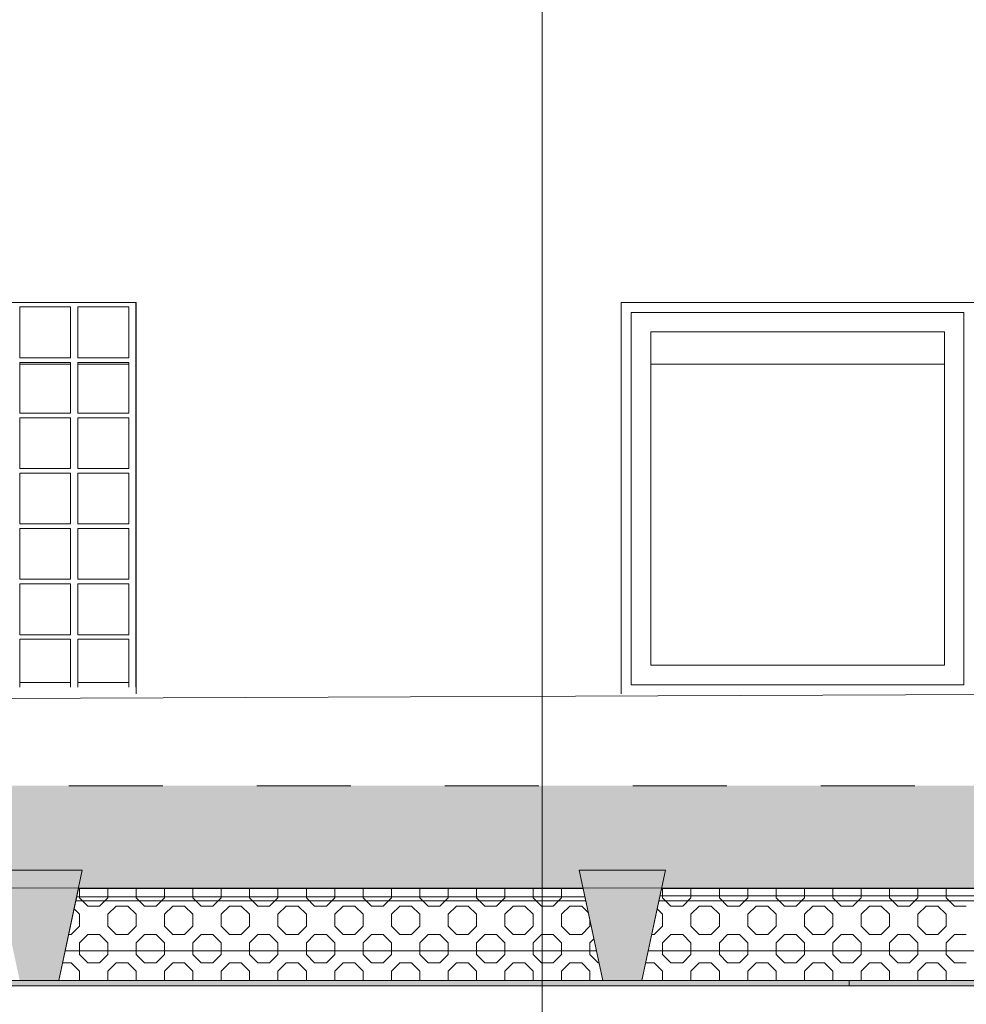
# Model space of a CAD drawing. Header units: millimetres. Extents: x -47038 to 86296, y -75637 to 48966.
# Tile 153 of 174: x 55486 to 57903, y 40690 to 43202. Entities that reach past the tile are written whole.
import ezdxf

# ---------------------------------------------------------------- set-up
doc = ezdxf.new("R2010")
doc.units = ezdxf.units.MM
doc.linetypes.add('Przerywana (2)', pattern=[48, 24, -24])
for name, color, linetype, lineweight, true_color in [('0_Nr_pióra__95', 7, 'Continuous', 20, 0x7c7c7c), ('280-A Dachy Powłoki_Nr_pióra__95', 7, 'Continuous', 20, 0x7c7c7c), ('410-K Osie główne_Nr_pióra__95', 7, 'Continuous', 20, 0x7c7c7c), ('450-K Belki nośne_Nr_pióra__95', 7, 'Continuous', 25, 0x7c7c7c), ('460 - Stropy_Nr_pióra__95', 7, 'Continuous', 20, 0x7c7c7c), ('Nowe_Okna Archicada_Nr_pióra__95', 7, 'Continuous', 25, 0x7c7c7c), ('Okna Archicada_Nr_pióra__95', 7, 'Continuous', 20, 0x7c7c7c)]:
    doc.layers.add(name, color=color, linetype=linetype, lineweight=lineweight, true_color=true_color)
for name, color, linetype, lineweight in [('450-K Belki_Nr_pióra__13', 7, 'Continuous', 25), ('Nowe_420 - Wełna mineralna_Nr_pióra__93', 9, 'Continuous', 20), ('Nowe_Okna Archicada_Nr_pióra__93', 9, 'Continuous', 20), ('XREF', 8, 'Continuous', 9)]:
    doc.layers.add(name, color=color, linetype=linetype, lineweight=lineweight)

# ---------------------------------------------------------------- blocks, each defined once
blk = doc.blocks.new('A$C67FE79C0')
at = {"layer": '280-A Dachy Powłoki_Nr_pióra__95', "linetype": 'Continuous', "lineweight": 5}
for points in [[(2971.45, 546.91), (24.72, 546.59), (24.72, 545.08), (2971.45, 545.41)], [(24.72, 545.08), (24.72, 520.99), (156.12, 521.01), (155.24, 525.13), (177.24, 525.13), (176.36, 521.01), (307.01, 521.02), (306.14, 525.13), (328.14, 525.13), (327.26, 521.03), (457, 521.04), (456.12, 525.13), (478.12, 525.13), (477.25, 521.04), (609.45, 521.06), (608.58, 525.13), (630.58, 525.13), (629.71, 521.06), (758.24, 521.07), (757.37, 525.13), (779.37, 525.13), (778.51, 521.08), (905.7, 521.09), (904.84, 525.13), (926.84, 525.13), (925.98, 521.09), (1058.53, 521.11), (1057.67, 525.13), (1079.67, 525.13), (1078.81, 521.11), (1207.44, 521.12), (1206.58, 525.13), (1228.58, 525.13), (1227.73, 521.13), (1358.14, 521.14), (1357.28, 525.13), (1379.28, 525.13), (1378.43, 521.14), (1515.84, 521.16), (1514.99, 525.13), (1536.99, 525.13), (1536.14, 521.16), (1673.31, 521.17), (1672.46, 525.13), (1694.46, 525.13), (1693.62, 521.18), (1792.42, 521.19), (1791.5, 525.13), (1827.5, 525.13), (1826.59, 521.19), (1959.72, 521.21), (1958.88, 525.13), (1980.88, 525.13), (1980.04, 521.21), (2110.56, 521.22), (2109.73, 525.13), (2131.73, 525.13), (2130.89, 521.22), (2261.08, 521.24), (2260.18, 525.13), (2296.18, 525.13), (2295.28, 521.24), (2394.9, 521.25), (2394, 525.13), (2430, 525.13), (2429.11, 521.26), (2561.6, 521.27), (2560.77, 525.13), (2582.77, 525.13), (2581.95, 521.27), (2712.14, 521.29), (2711.32, 525.13), (2733.32, 525.13), (2732.5, 521.29), (2862.17, 521.31), (2861.35, 525.13), (2883.35, 525.13), (2882.54, 521.31), (2971.45, 521.32), (2971.45, 545.41)], [(1078.81, 521.11), (1078.71, 520.61), (1207.54, 520.62), (1207.44, 521.12)], [(1227.73, 521.13), (1227.62, 520.62), (1358.24, 520.64), (1358.14, 521.14)]]:
    blk.add_hatch(color=8, dxfattribs=at).paths.add_polyline_path(points)
at = {"layer": '450-K Belki nośne_Nr_pióra__95', "linetype": 'Continuous', "lineweight": 5}
for points in [[(1063.67, 497.03), (1073.67, 497.02), (1079.67, 525.13), (1057.67, 525.13)], [(1222.58, 497.02), (1228.58, 525.13), (1206.58, 525.13), (1212.58, 497.03)]]:
    blk.add_hatch(color=8, dxfattribs=at).paths.add_polyline_path(points)
at = {"color": 8, "lineweight": 5}
for p, q in [((1078.68, 520.51), (1073.67, 497.03)), ((1207.57, 520.52), (1078.68, 520.51)), ((1212.58, 497.03), (1207.57, 520.52)), ((1227.59, 520.51), (1222.58, 497.03)), ((1358.27, 520.52), (1227.59, 520.51)), ((1073.67, 497.03), (1212.58, 497.03)), ((1222.58, 497.03), (1363.28, 497.03))]:
    blk.add_line(p, q, dxfattribs=at)
at = {"layer": '0_Nr_pióra__95', "color": 8, "linetype": 'Continuous', "lineweight": 5}
blk.add_line((876.58, 568.24), (1415.1, 570.37), dxfattribs=at)
at = {"layer": '280-A Dachy Powłoki_Nr_pióra__95', "color": 8, "linetype": 'Continuous', "lineweight": 5}
for p, q in [((1076.68, 654.31), (1063.69, 654.31)), ((1091.52, 654.31), (1078.53, 654.31)), ((1299.8, 654.31), (1224.8, 654.31)), ((1076.68, 573.05), (1063.69, 573.05)), ((1091.52, 573.05), (1078.53, 573.05)), ((2972.22, 520.82), (23.28, 520.49))]:
    blk.add_line(p, q, dxfattribs=at)
at = {"layer": '280-A Dachy Powłoki_Nr_pióra__95', "color": 8, "linetype": 'Przerywana (2)', "lineweight": 5}
blk.add_line((2972.22, 546.91), (23.28, 546.59), dxfattribs=at)
at = {"layer": '410-K Osie główne_Nr_pióra__95', "color": 8, "linetype": 'Continuous', "lineweight": 5}
blk.add_line((1197.12, 900), (1197.12, -300), dxfattribs=at)
at = {"layer": '450-K Belki nośne_Nr_pióra__95', "color": 8, "linetype": 'Continuous', "lineweight": 5}
for p, q in [((1057.67, 525.13), (1079.67, 525.13)), ((1079.67, 525.13), (1073.67, 497.02)), ((1206.58, 525.13), (1212.58, 497.03)), ((1206.58, 525.13), (1228.58, 525.13)), ((1228.58, 525.13), (1222.58, 497.02)), ((1063.67, 497.03), (1073.67, 497.02)), ((1212.58, 497.03), (1222.58, 497.02))]:
    blk.add_line(p, q, dxfattribs=at)
at = {"layer": '450-K Belki_Nr_pióra__13', "color": 8, "linetype": 'Continuous', "lineweight": 5}
for p, q in [((1078.22, 518.32), (1208.04, 518.32)), ((1227.19, 518.62), (1358.67, 518.62))]:
    blk.add_line(p, q, dxfattribs=at)
at = {"layer": '460 - Stropy_Nr_pióra__95', "color": 8, "linetype": 'Continuous', "lineweight": 5}
for p, q in [((1208.24, 517.37), (1078.01, 517.37)), ((1358.94, 517.37), (1226.92, 517.37)), ((1210.97, 504.57), (1075.28, 504.57)), ((1361.67, 504.57), (1224.19, 504.57))]:
    blk.add_line(p, q, dxfattribs=at)
at = {"layer": 'Nowe_420 - Wełna mineralna_Nr_pióra__93', "color": 8, "linetype": 'Continuous', "lineweight": 5}
for p, q in [((1078.68, 520.51), (1073.67, 497.03)), ((1207.57, 520.52), (1078.68, 520.51)), ((1078.94, 518.14), (1078.94, 520.51)), ((1086.18, 518.14), (1086.18, 520.51)), ((1093.42, 518.14), (1093.42, 520.51)), ((1100.66, 518.14), (1100.66, 520.51)), ((1107.91, 518.14), (1107.91, 520.51)), ((1115.15, 518.14), (1115.15, 520.51)), ((1122.39, 518.14), (1122.39, 520.51)), ((1129.63, 518.14), (1129.63, 520.51)), ((1136.88, 518.14), (1136.88, 520.52)), ((1144.12, 518.14), (1144.12, 520.52)), ((1151.36, 518.14), (1151.36, 520.52)), ((1158.61, 518.14), (1158.61, 520.52)), ((1165.85, 518.14), (1165.85, 520.52)), ((1173.09, 518.14), (1173.09, 520.52)), ((1180.33, 518.14), (1180.33, 520.52)), ((1187.58, 518.14), (1187.58, 520.52)), ((1194.82, 518.14), (1194.82, 520.52)), ((1202.06, 518.14), (1202.06, 520.52)), ((1212.58, 497.03), (1207.57, 520.52)), ((1227.59, 520.51), (1222.58, 497.03)), ((1358.27, 520.52), (1227.59, 520.51)), ((1227.85, 518.14), (1227.85, 520.51)), ((1235.09, 518.14), (1235.09, 520.51)), ((1242.33, 518.14), (1242.33, 520.51)), ((1249.57, 518.14), (1249.57, 520.51)), ((1256.82, 518.14), (1256.82, 520.51)), ((1264.06, 518.14), (1264.06, 520.51)), ((1271.3, 518.14), (1271.3, 520.51)), ((1278.54, 518.14), (1278.54, 520.51)), ((1285.79, 518.14), (1285.79, 520.52)), ((1293.03, 518.14), (1293.03, 520.52)), ((1300.27, 518.14), (1300.27, 520.52)), ((1078.94, 518.14), (1081.06, 516.02)), ((1084.06, 516.02), (1086.18, 518.14)), ((1093.42, 518.14), (1095.54, 516.02)), ((1098.54, 516.02), (1100.66, 518.14)), ((1107.91, 518.14), (1110.03, 516.02)), ((1113.03, 516.02), (1115.15, 518.14)), ((1122.39, 518.14), (1124.51, 516.02)), ((1127.51, 516.02), (1129.63, 518.14)), ((1136.88, 518.14), (1139, 516.02)), ((1142, 516.02), (1144.12, 518.14)), ((1151.36, 518.14), (1153.48, 516.02)), ((1156.48, 516.02), (1158.61, 518.14)), ((1165.85, 518.14), (1167.97, 516.02)), ((1170.97, 516.02), (1173.09, 518.14)), ((1180.33, 518.14), (1182.45, 516.02)), ((1185.45, 516.02), (1187.58, 518.14)), ((1194.82, 518.14), (1196.94, 516.02)), ((1199.94, 516.02), (1202.06, 518.14)), ((1227.85, 518.14), (1229.97, 516.02)), ((1232.97, 516.02), (1235.09, 518.14)), ((1242.33, 518.14), (1244.45, 516.02)), ((1247.45, 516.02), (1249.57, 518.14)), ((1256.82, 518.14), (1258.94, 516.02)), ((1261.94, 516.02), (1264.06, 518.14)), ((1271.3, 518.14), (1273.42, 516.02)), ((1276.42, 516.02), (1278.54, 518.14)), ((1285.79, 518.14), (1287.91, 516.02)), ((1290.91, 516.02), (1293.03, 518.14)), ((1300.27, 518.14), (1302.39, 516.02)), ((1077.57, 515.27), (1078.94, 513.9)), ((1081.06, 516.02), (1084.06, 516.02)), ((1086.18, 513.9), (1088.3, 516.02)), ((1088.3, 516.02), (1091.3, 516.02)), ((1091.3, 516.02), (1093.42, 513.9)), ((1095.54, 516.02), (1098.54, 516.02)), ((1100.66, 513.9), (1102.79, 516.02)), ((1102.79, 516.02), (1105.79, 516.02)), ((1105.79, 516.02), (1107.91, 513.9)), ((1110.03, 516.02), (1113.03, 516.02)), ((1115.15, 513.9), (1117.27, 516.02)), ((1117.27, 516.02), (1120.27, 516.02)), ((1120.27, 516.02), (1122.39, 513.9)), ((1124.51, 516.02), (1127.51, 516.02)), ((1129.63, 513.9), (1131.76, 516.02)), ((1131.76, 516.02), (1134.76, 516.02)), ((1134.76, 516.02), (1136.88, 513.9)), ((1139, 516.02), (1142, 516.02)), ((1144.12, 513.9), (1146.24, 516.02)), ((1146.24, 516.02), (1149.24, 516.02)), ((1149.24, 516.02), (1151.36, 513.9)), ((1153.48, 516.02), (1156.48, 516.02)), ((1158.61, 513.9), (1160.73, 516.02)), ((1160.73, 516.02), (1163.73, 516.02)), ((1163.73, 516.02), (1165.85, 513.9)), ((1167.97, 516.02), (1170.97, 516.02)), ((1173.09, 513.9), (1175.21, 516.02)), ((1175.21, 516.02), (1178.21, 516.02)), ((1178.21, 516.02), (1180.33, 513.9)), ((1182.45, 516.02), (1185.45, 516.02)), ((1187.58, 513.9), (1189.7, 516.02)), ((1189.7, 516.02), (1192.7, 516.02)), ((1192.7, 516.02), (1194.82, 513.9)), ((1196.94, 516.02), (1199.94, 516.02)), ((1202.06, 513.9), (1204.18, 516.02)), ((1204.18, 516.02), (1207.18, 516.02)), ((1207.18, 516.02), (1208.89, 514.31)), ((1226.48, 515.27), (1227.85, 513.9)), ((1229.97, 516.02), (1232.97, 516.02)), ((1235.09, 513.9), (1237.21, 516.02)), ((1237.21, 516.02), (1240.21, 516.02)), ((1240.21, 516.02), (1242.33, 513.9)), ((1244.45, 516.02), (1247.45, 516.02)), ((1249.57, 513.9), (1251.7, 516.02)), ((1251.7, 516.02), (1254.7, 516.02)), ((1254.7, 516.02), (1256.82, 513.9)), ((1258.94, 516.02), (1261.94, 516.02)), ((1264.06, 513.9), (1266.18, 516.02)), ((1266.18, 516.02), (1269.18, 516.02)), ((1269.18, 516.02), (1271.3, 513.9)), ((1273.42, 516.02), (1276.42, 516.02)), ((1278.54, 513.9), (1280.67, 516.02)), ((1280.67, 516.02), (1283.67, 516.02)), ((1283.67, 516.02), (1285.79, 513.9)), ((1287.91, 516.02), (1290.91, 516.02)), ((1293.03, 513.9), (1295.15, 516.02)), ((1295.15, 516.02), (1298.15, 516.02)), ((1298.15, 516.02), (1300.27, 513.9)), ((1302.39, 516.02), (1305.39, 516.02)), ((1078.94, 510.9), (1078.94, 513.9)), ((1086.18, 510.9), (1086.18, 513.9)), ((1093.42, 510.9), (1093.42, 513.9)), ((1100.66, 510.9), (1100.66, 513.9)), ((1107.91, 510.9), (1107.91, 513.9)), ((1115.15, 510.9), (1115.15, 513.9)), ((1122.39, 510.9), (1122.39, 513.9)), ((1129.63, 510.9), (1129.63, 513.9)), ((1136.88, 510.9), (1136.88, 513.9)), ((1144.12, 510.9), (1144.12, 513.9)), ((1151.36, 510.9), (1151.36, 513.9)), ((1158.61, 510.9), (1158.61, 513.9)), ((1165.85, 510.9), (1165.85, 513.9)), ((1173.09, 510.9), (1173.09, 513.9)), ((1180.33, 510.9), (1180.33, 513.9)), ((1187.58, 510.9), (1187.58, 513.9)), ((1194.82, 510.9), (1194.82, 513.9)), ((1202.06, 510.9), (1202.06, 513.9)), ((1227.85, 510.9), (1227.85, 513.9)), ((1235.09, 510.9), (1235.09, 513.9)), ((1242.33, 510.9), (1242.33, 513.9)), ((1249.57, 510.9), (1249.57, 513.9)), ((1256.82, 510.9), (1256.82, 513.9)), ((1264.06, 510.9), (1264.06, 513.9)), ((1271.3, 510.9), (1271.3, 513.9)), ((1278.54, 510.9), (1278.54, 513.9)), ((1285.79, 510.9), (1285.79, 513.9)), ((1293.03, 510.9), (1293.03, 513.9)), ((1300.27, 510.9), (1300.27, 513.9)), ((1076.82, 508.77), (1078.94, 510.9)), ((1086.18, 510.9), (1088.3, 508.77)), ((1091.3, 508.77), (1093.42, 510.9)), ((1100.66, 510.9), (1102.79, 508.77)), ((1105.79, 508.77), (1107.91, 510.9)), ((1115.15, 510.9), (1117.27, 508.77)), ((1120.27, 508.77), (1122.39, 510.9)), ((1129.63, 510.9), (1131.76, 508.77)), ((1134.76, 508.77), (1136.88, 510.9)), ((1144.12, 510.9), (1146.24, 508.77)), ((1149.24, 508.77), (1151.36, 510.9)), ((1158.61, 510.9), (1160.73, 508.77)), ((1163.73, 508.77), (1165.85, 510.9)), ((1173.09, 510.9), (1175.21, 508.77)), ((1178.21, 508.77), (1180.33, 510.9)), ((1187.58, 510.9), (1189.7, 508.77)), ((1192.7, 508.77), (1194.82, 510.9)), ((1202.06, 510.9), (1204.18, 508.77)), ((1207.18, 508.77), (1209.3, 510.9)), ((1209.3, 510.9), (1209.3, 512.38)), ((1225.72, 508.77), (1227.85, 510.9)), ((1235.09, 510.9), (1237.21, 508.77)), ((1240.21, 508.77), (1242.33, 510.9)), ((1249.57, 510.9), (1251.7, 508.77)), ((1254.7, 508.77), (1256.82, 510.9)), ((1264.06, 510.9), (1266.18, 508.77)), ((1269.18, 508.77), (1271.3, 510.9)), ((1278.54, 510.9), (1280.67, 508.77)), ((1283.67, 508.77), (1285.79, 510.9)), ((1293.03, 510.9), (1295.15, 508.77)), ((1298.15, 508.77), (1300.27, 510.9)), ((1076.18, 508.77), (1076.82, 508.77)), ((1078.94, 506.65), (1081.06, 508.77)), ((1081.06, 508.77), (1084.06, 508.77)), ((1084.06, 508.77), (1086.18, 506.65)), ((1088.3, 508.77), (1091.3, 508.77)), ((1093.42, 506.65), (1095.54, 508.77)), ((1095.54, 508.77), (1098.54, 508.77)), ((1098.54, 508.77), (1100.66, 506.65)), ((1102.79, 508.77), (1105.79, 508.77)), ((1107.91, 506.65), (1110.03, 508.77)), ((1110.03, 508.77), (1113.03, 508.77)), ((1113.03, 508.77), (1115.15, 506.65)), ((1117.27, 508.77), (1120.27, 508.77)), ((1122.39, 506.65), (1124.51, 508.77)), ((1124.51, 508.77), (1127.51, 508.77)), ((1127.51, 508.77), (1129.63, 506.65)), ((1131.76, 508.77), (1134.76, 508.77)), ((1136.88, 506.65), (1139, 508.77)), ((1139, 508.77), (1142, 508.77)), ((1142, 508.77), (1144.12, 506.65)), ((1146.24, 508.77), (1149.24, 508.77)), ((1151.36, 506.65), (1153.48, 508.77)), ((1153.48, 508.77), (1156.48, 508.77)), ((1156.48, 508.77), (1158.61, 506.65)), ((1160.73, 508.77), (1163.73, 508.77)), ((1165.85, 506.65), (1167.97, 508.77)), ((1167.97, 508.77), (1170.97, 508.77)), ((1170.97, 508.77), (1173.09, 506.65)), ((1175.21, 508.77), (1178.21, 508.77)), ((1180.33, 506.65), (1182.45, 508.77)), ((1182.45, 508.77), (1185.45, 508.77)), ((1185.45, 508.77), (1187.58, 506.65)), ((1189.7, 508.77), (1192.7, 508.77)), ((1194.82, 506.65), (1196.94, 508.77)), ((1196.94, 508.77), (1199.94, 508.77)), ((1199.94, 508.77), (1202.06, 506.65)), ((1204.18, 508.77), (1207.18, 508.77)), ((1209.3, 506.65), (1210.31, 507.66)), ((1225.09, 508.77), (1225.72, 508.77)), ((1227.85, 506.65), (1229.97, 508.77)), ((1229.97, 508.77), (1232.97, 508.77)), ((1232.97, 508.77), (1235.09, 506.65)), ((1237.21, 508.77), (1240.21, 508.77)), ((1242.33, 506.65), (1244.45, 508.77)), ((1244.45, 508.77), (1247.45, 508.77)), ((1247.45, 508.77), (1249.57, 506.65)), ((1251.7, 508.77), (1254.7, 508.77)), ((1256.82, 506.65), (1258.94, 508.77)), ((1258.94, 508.77), (1261.94, 508.77)), ((1261.94, 508.77), (1264.06, 506.65)), ((1266.18, 508.77), (1269.18, 508.77)), ((1271.3, 506.65), (1273.42, 508.77)), ((1273.42, 508.77), (1276.42, 508.77)), ((1276.42, 508.77), (1278.54, 506.65)), ((1280.67, 508.77), (1283.67, 508.77)), ((1285.79, 506.65), (1287.91, 508.77)), ((1287.91, 508.77), (1290.91, 508.77)), ((1290.91, 508.77), (1293.03, 506.65)), ((1295.15, 508.77), (1298.15, 508.77)), ((1300.27, 506.65), (1302.39, 508.77)), ((1302.39, 508.77), (1305.39, 508.77)), ((1078.94, 503.65), (1078.94, 506.65)), ((1086.18, 503.65), (1086.18, 506.65)), ((1093.42, 503.65), (1093.42, 506.65)), ((1100.66, 503.65), (1100.66, 506.65)), ((1107.91, 503.65), (1107.91, 506.65)), ((1115.15, 503.65), (1115.15, 506.65)), ((1122.39, 503.65), (1122.39, 506.65)), ((1129.63, 503.65), (1129.63, 506.65)), ((1136.88, 503.65), (1136.88, 506.65)), ((1144.12, 503.65), (1144.12, 506.65)), ((1151.36, 503.65), (1151.36, 506.65)), ((1158.61, 503.65), (1158.61, 506.65)), ((1165.85, 503.65), (1165.85, 506.65)), ((1173.09, 503.65), (1173.09, 506.65)), ((1180.33, 503.65), (1180.33, 506.65)), ((1187.58, 503.65), (1187.58, 506.65)), ((1194.82, 503.65), (1194.82, 506.65)), ((1202.06, 503.65), (1202.06, 506.65)), ((1209.3, 503.65), (1209.3, 506.65)), ((1227.85, 503.65), (1227.85, 506.65)), ((1235.09, 503.65), (1235.09, 506.65)), ((1242.33, 503.65), (1242.33, 506.65)), ((1249.57, 503.65), (1249.57, 506.65)), ((1256.82, 503.65), (1256.82, 506.65)), ((1264.06, 503.65), (1264.06, 506.65)), ((1271.3, 503.65), (1271.3, 506.65)), ((1278.54, 503.65), (1278.54, 506.65)), ((1285.79, 503.65), (1285.79, 506.65)), ((1293.03, 503.65), (1293.03, 506.65)), ((1300.27, 503.65), (1300.27, 506.65)), ((1078.94, 503.65), (1081.06, 501.53)), ((1084.06, 501.53), (1086.18, 503.65)), ((1093.42, 503.65), (1095.54, 501.53)), ((1098.54, 501.53), (1100.66, 503.65)), ((1107.91, 503.65), (1110.03, 501.53)), ((1113.03, 501.53), (1115.15, 503.65)), ((1122.39, 503.65), (1124.51, 501.53)), ((1127.51, 501.53), (1129.63, 503.65)), ((1136.88, 503.65), (1139, 501.53)), ((1142, 501.53), (1144.12, 503.65)), ((1151.36, 503.65), (1153.48, 501.53)), ((1156.48, 501.53), (1158.61, 503.65)), ((1165.85, 503.65), (1167.97, 501.53)), ((1170.97, 501.53), (1173.09, 503.65)), ((1180.33, 503.65), (1182.45, 501.53)), ((1185.45, 501.53), (1187.58, 503.65)), ((1194.82, 503.65), (1196.94, 501.53)), ((1199.94, 501.53), (1202.06, 503.65)), ((1209.3, 503.65), (1211.43, 501.53)), ((1227.85, 503.65), (1229.97, 501.53)), ((1232.97, 501.53), (1235.09, 503.65)), ((1242.33, 503.65), (1244.45, 501.53)), ((1247.45, 501.53), (1249.57, 503.65)), ((1256.82, 503.65), (1258.94, 501.53)), ((1261.94, 501.53), (1264.06, 503.65)), ((1271.3, 503.65), (1273.42, 501.53)), ((1276.42, 501.53), (1278.54, 503.65)), ((1285.79, 503.65), (1287.91, 501.53)), ((1290.91, 501.53), (1293.03, 503.65)), ((1300.27, 503.65), (1302.39, 501.53)), ((1074.63, 501.53), (1076.82, 501.53)), ((1076.82, 501.53), (1078.94, 499.41)), ((1081.06, 501.53), (1084.06, 501.53)), ((1086.18, 499.41), (1088.3, 501.53)), ((1088.3, 501.53), (1091.3, 501.53)), ((1091.3, 501.53), (1093.42, 499.41)), ((1095.54, 501.53), (1098.54, 501.53)), ((1100.66, 499.41), (1102.79, 501.53)), ((1102.79, 501.53), (1105.79, 501.53)), ((1105.79, 501.53), (1107.91, 499.41)), ((1110.03, 501.53), (1113.03, 501.53)), ((1115.15, 499.41), (1117.27, 501.53)), ((1117.27, 501.53), (1120.27, 501.53)), ((1120.27, 501.53), (1122.39, 499.41)), ((1124.51, 501.53), (1127.51, 501.53)), ((1129.63, 499.41), (1131.76, 501.53)), ((1131.76, 501.53), (1134.76, 501.53)), ((1134.76, 501.53), (1136.88, 499.41)), ((1139, 501.53), (1142, 501.53)), ((1144.12, 499.41), (1146.24, 501.53)), ((1146.24, 501.53), (1149.24, 501.53)), ((1149.24, 501.53), (1151.36, 499.41)), ((1153.48, 501.53), (1156.48, 501.53)), ((1158.61, 499.41), (1160.73, 501.53)), ((1160.73, 501.53), (1163.73, 501.53)), ((1163.73, 501.53), (1165.85, 499.41)), ((1167.97, 501.53), (1170.97, 501.53)), ((1173.09, 499.41), (1175.21, 501.53)), ((1175.21, 501.53), (1178.21, 501.53)), ((1178.21, 501.53), (1180.33, 499.41)), ((1182.45, 501.53), (1185.45, 501.53)), ((1187.58, 499.41), (1189.7, 501.53)), ((1189.7, 501.53), (1192.7, 501.53)), ((1192.7, 501.53), (1194.82, 499.41)), ((1196.94, 501.53), (1199.94, 501.53)), ((1202.06, 499.41), (1204.18, 501.53)), ((1204.18, 501.53), (1207.18, 501.53)), ((1207.18, 501.53), (1209.3, 499.41)), ((1211.43, 501.53), (1211.62, 501.53)), ((1223.54, 501.53), (1225.72, 501.53)), ((1225.72, 501.53), (1227.85, 499.41)), ((1229.97, 501.53), (1232.97, 501.53)), ((1235.09, 499.41), (1237.21, 501.53)), ((1237.21, 501.53), (1240.21, 501.53)), ((1240.21, 501.53), (1242.33, 499.41)), ((1244.45, 501.53), (1247.45, 501.53)), ((1249.57, 499.41), (1251.7, 501.53)), ((1251.7, 501.53), (1254.7, 501.53)), ((1254.7, 501.53), (1256.82, 499.41)), ((1258.94, 501.53), (1261.94, 501.53)), ((1264.06, 499.41), (1266.18, 501.53)), ((1266.18, 501.53), (1269.18, 501.53)), ((1269.18, 501.53), (1271.3, 499.41)), ((1273.42, 501.53), (1276.42, 501.53)), ((1278.54, 499.41), (1280.67, 501.53)), ((1280.67, 501.53), (1283.67, 501.53)), ((1283.67, 501.53), (1285.79, 499.41)), ((1287.91, 501.53), (1290.91, 501.53)), ((1293.03, 499.41), (1295.15, 501.53)), ((1295.15, 501.53), (1298.15, 501.53)), ((1298.15, 501.53), (1300.27, 499.41)), ((1302.39, 501.53), (1305.39, 501.53)), ((1078.94, 497.03), (1078.94, 499.41)), ((1086.18, 497.03), (1086.18, 499.41)), ((1093.42, 497.03), (1093.42, 499.41)), ((1100.66, 497.03), (1100.66, 499.41)), ((1107.91, 497.03), (1107.91, 499.41)), ((1115.15, 497.03), (1115.15, 499.41)), ((1122.39, 497.03), (1122.39, 499.41)), ((1129.63, 497.03), (1129.63, 499.41)), ((1136.88, 497.03), (1136.88, 499.41)), ((1144.12, 497.03), (1144.12, 499.41)), ((1151.36, 497.03), (1151.36, 499.41)), ((1158.61, 497.03), (1158.61, 499.41)), ((1165.85, 497.03), (1165.85, 499.41)), ((1173.09, 497.03), (1173.09, 499.41)), ((1180.33, 497.03), (1180.33, 499.41)), ((1187.58, 497.03), (1187.58, 499.41)), ((1194.82, 497.03), (1194.82, 499.41)), ((1202.06, 497.03), (1202.06, 499.41)), ((1209.3, 497.03), (1209.3, 499.41)), ((1227.85, 497.03), (1227.85, 499.41)), ((1235.09, 497.03), (1235.09, 499.41)), ((1242.33, 497.03), (1242.33, 499.41)), ((1249.57, 497.03), (1249.57, 499.41)), ((1256.82, 497.03), (1256.82, 499.41)), ((1264.06, 497.03), (1264.06, 499.41)), ((1271.3, 497.03), (1271.3, 499.41)), ((1278.54, 497.03), (1278.54, 499.41)), ((1285.79, 497.03), (1285.79, 499.41)), ((1293.03, 497.03), (1293.03, 499.41)), ((1300.27, 497.03), (1300.27, 499.41)), ((1025.52, 497.03), (1275.52, 497.03)), ((1275.52, 495.63), (1025.52, 495.63)), ((1073.67, 497.03), (1212.58, 497.03)), ((1222.58, 497.03), (1363.28, 497.03)), ((1275.52, 497.03), (1525.53, 497.03)), ((1275.52, 495.63), (1275.52, 497.03)), ((1275.52, 497.03), (1275.52, 495.63)), ((1525.53, 495.63), (1275.52, 495.63))]:
    blk.add_line(p, q, dxfattribs=at)
at = {"layer": 'Nowe_420 - Wełna mineralna_Nr_pióra__93', "color": 8, "linetype": 'Continuous', "lineweight": 5, "extrusion": (0, 0, -1)}
for points in [[(-1275.52, 495.63), (-1025.52, 497.03), (-1025.52, 495.63)], [(-1025.52, 497.03), (-1275.52, 495.63), (-1275.52, 497.03)], [(-1525.53, 495.63), (-1275.52, 497.03), (-1275.52, 495.63)], [(-1275.52, 497.03), (-1525.53, 495.63), (-1525.53, 497.03)]]:
    blk.add_solid(points, dxfattribs=at)
at = {"layer": 'Nowe_Okna Archicada_Nr_pióra__93', "color": 8, "linetype": 'Continuous', "lineweight": 5}
for p, q in [((1063.69, 668.88), (1076.69, 668.88)), ((1063.69, 655.88), (1063.69, 668.88)), ((1063.69, 668.88), (1063.69, 655.88)), ((1063.69, 668.88), (1063.69, 668.88)), ((1076.68, 668.88), (1076.68, 655.88)), ((1076.68, 655.88), (1076.68, 668.88)), ((1076.69, 668.88), (1076.69, 655.88)), ((1076.69, 655.88), (1076.69, 668.88)), ((1078.53, 668.88), (1091.53, 668.88)), ((1078.53, 655.88), (1078.53, 668.88)), ((1078.53, 668.88), (1078.53, 655.88)), ((1078.53, 668.88), (1078.53, 668.88)), ((1091.52, 668.88), (1091.52, 655.88)), ((1091.52, 655.88), (1091.52, 668.88)), ((1091.53, 668.88), (1091.53, 655.88)), ((1091.53, 655.88), (1091.53, 668.88)), ((1093.38, 670), (1093.38, 572.01)), ((1076.69, 655.88), (1063.69, 655.88)), ((1063.69, 655.88), (1063.69, 655.88)), ((1091.53, 655.88), (1078.53, 655.88)), ((1078.53, 655.88), (1078.53, 655.88)), ((1063.69, 654.75), (1076.69, 654.75)), ((1063.69, 641.75), (1063.69, 654.75)), ((1063.69, 654.75), (1063.69, 641.75)), ((1063.69, 654.75), (1063.69, 654.75)), ((1076.68, 654.75), (1076.68, 641.75)), ((1076.68, 641.75), (1076.68, 654.75)), ((1076.69, 654.75), (1076.69, 641.75)), ((1076.69, 641.75), (1076.69, 654.75)), ((1078.53, 654.75), (1091.53, 654.75)), ((1078.53, 641.75), (1078.53, 654.75)), ((1078.53, 654.75), (1078.53, 641.75)), ((1078.53, 654.75), (1078.53, 654.75)), ((1091.52, 654.75), (1091.52, 641.75)), ((1091.52, 641.75), (1091.52, 654.75)), ((1091.53, 654.75), (1091.53, 641.75)), ((1091.53, 641.75), (1091.53, 654.75)), ((1076.69, 641.75), (1063.69, 641.75)), ((1063.69, 641.75), (1063.69, 641.75)), ((1091.53, 641.75), (1078.53, 641.75)), ((1078.53, 641.75), (1078.53, 641.75)), ((1063.69, 640.63), (1076.69, 640.63)), ((1063.69, 627.63), (1063.69, 640.63)), ((1063.69, 640.63), (1063.69, 627.63)), ((1063.69, 640.63), (1063.69, 640.63)), ((1076.68, 640.63), (1076.68, 627.63)), ((1076.68, 627.63), (1076.68, 640.63)), ((1076.69, 640.63), (1076.69, 627.63)), ((1076.69, 627.63), (1076.69, 640.63)), ((1078.53, 640.63), (1091.53, 640.63)), ((1078.53, 627.63), (1078.53, 640.63)), ((1078.53, 640.63), (1078.53, 627.63)), ((1078.53, 640.63), (1078.53, 640.63)), ((1091.52, 640.63), (1091.52, 627.63)), ((1091.52, 627.63), (1091.52, 640.63)), ((1091.53, 640.63), (1091.53, 627.63)), ((1091.53, 627.63), (1091.53, 640.63)), ((1076.69, 627.63), (1063.69, 627.63)), ((1063.69, 627.63), (1063.69, 627.63)), ((1063.69, 626.5), (1076.69, 626.5)), ((1063.69, 613.5), (1063.69, 626.5)), ((1063.69, 626.5), (1063.69, 613.5)), ((1063.69, 626.5), (1063.69, 626.5)), ((1076.68, 626.5), (1076.68, 613.5)), ((1076.68, 613.5), (1076.68, 626.5)), ((1076.69, 626.5), (1076.69, 613.5)), ((1076.69, 613.5), (1076.69, 626.5)), ((1091.53, 627.63), (1078.53, 627.63)), ((1078.53, 627.63), (1078.53, 627.63)), ((1078.53, 626.5), (1091.53, 626.5)), ((1078.53, 613.5), (1078.53, 626.5)), ((1078.53, 626.5), (1078.53, 613.5)), ((1078.53, 626.5), (1078.53, 626.5)), ((1091.52, 626.5), (1091.52, 613.5)), ((1091.52, 613.5), (1091.52, 626.5)), ((1091.53, 626.5), (1091.53, 613.5)), ((1091.53, 613.5), (1091.53, 626.5)), ((1076.69, 613.5), (1063.69, 613.5)), ((1063.69, 613.5), (1063.69, 613.5)), ((1091.53, 613.5), (1078.53, 613.5)), ((1078.53, 613.5), (1078.53, 613.5)), ((1063.69, 612.38), (1076.69, 612.38)), ((1063.69, 599.38), (1063.69, 612.38)), ((1063.69, 612.38), (1063.69, 599.38)), ((1063.69, 612.38), (1063.69, 612.38)), ((1076.68, 612.38), (1076.68, 599.38)), ((1076.68, 599.38), (1076.68, 612.38)), ((1076.69, 612.38), (1076.69, 599.38)), ((1076.69, 599.38), (1076.69, 612.38)), ((1078.53, 612.38), (1091.53, 612.38)), ((1078.53, 599.38), (1078.53, 612.38)), ((1078.53, 612.38), (1078.53, 599.38)), ((1078.53, 612.38), (1078.53, 612.38)), ((1091.52, 612.38), (1091.52, 599.38)), ((1091.52, 599.38), (1091.52, 612.38)), ((1091.53, 612.38), (1091.53, 599.38)), ((1091.53, 599.38), (1091.53, 612.38)), ((1076.69, 599.38), (1063.69, 599.38)), ((1063.69, 599.38), (1063.69, 599.38)), ((1063.69, 598.25), (1076.69, 598.25)), ((1063.69, 585.25), (1063.69, 598.25)), ((1063.69, 598.25), (1063.69, 585.25)), ((1063.69, 598.25), (1063.69, 598.25)), ((1076.68, 598.25), (1076.68, 585.25)), ((1076.68, 585.25), (1076.68, 598.25)), ((1076.69, 598.25), (1076.69, 585.25)), ((1076.69, 585.25), (1076.69, 598.25)), ((1091.53, 599.38), (1078.53, 599.38)), ((1078.53, 599.38), (1078.53, 599.38)), ((1078.53, 598.25), (1091.53, 598.25)), ((1078.53, 585.25), (1078.53, 598.25)), ((1078.53, 598.25), (1078.53, 585.25)), ((1078.53, 598.25), (1078.53, 598.25)), ((1091.52, 598.25), (1091.52, 585.25)), ((1091.52, 585.25), (1091.52, 598.25)), ((1091.53, 598.25), (1091.53, 585.25)), ((1091.53, 585.25), (1091.53, 598.25)), ((1076.69, 585.25), (1063.69, 585.25)), ((1063.69, 585.25), (1063.69, 585.25)), ((1063.69, 584.13), (1076.69, 584.13)), ((1063.69, 571.86), (1063.69, 584.13)), ((1063.69, 584.13), (1063.69, 572)), ((1063.69, 584.13), (1063.69, 584.13)), ((1076.68, 584.13), (1076.68, 572.75)), ((1076.68, 572.61), (1076.68, 584.13)), ((1076.69, 584.13), (1076.69, 571.86)), ((1076.69, 572), (1076.69, 584.13)), ((1091.53, 585.25), (1078.53, 585.25)), ((1078.53, 585.25), (1078.53, 585.25)), ((1078.53, 584.13), (1091.53, 584.13)), ((1078.53, 571.86), (1078.53, 584.13)), ((1078.53, 584.13), (1078.53, 572)), ((1078.53, 584.13), (1078.53, 584.13)), ((1091.52, 584.13), (1091.52, 572.76)), ((1091.52, 572.62), (1091.52, 584.13)), ((1091.53, 584.13), (1091.53, 571.87)), ((1091.53, 572.01), (1091.53, 584.13))]:
    blk.add_line(p, q, dxfattribs=at)
at = {"layer": 'Nowe_Okna Archicada_Nr_pióra__95', "color": 8, "linetype": 'Continuous', "lineweight": 5}
for p, q in [((913.41, 670), (1093.41, 670)), ((1093.38, 670), (1093.38, 571.87)), ((1093.41, 670), (1093.41, 570.12))]:
    blk.add_line(p, q, dxfattribs=at)
at = {"layer": 'Okna Archicada_Nr_pióra__95', "color": 8, "linetype": 'Continuous', "lineweight": 5}
for p, q in [((1217.29, 665), (1217.29, 670)), ((1217.29, 670), (1397.29, 670)), ((1219.79, 667.5), (1219.79, 665)), ((1219.8, 662.5), (1219.8, 667.5)), ((1219.8, 667.5), (1304.8, 667.5)), ((1304.8, 667.5), (1304.8, 662.5)), ((1217.29, 575), (1217.29, 665)), ((1219.79, 665), (1219.79, 575)), ((1219.8, 577.5), (1219.8, 662.5)), ((1224.8, 662.5), (1224.8, 577.5)), ((1299.8, 662.5), (1224.8, 662.5)), ((1299.79, 662.5), (1299.79, 577.5)), ((1299.79, 577.5), (1299.79, 662.5)), ((1299.8, 662.5), (1299.8, 577.5)), ((1299.8, 577.5), (1299.8, 662.5)), ((1304.8, 662.5), (1304.8, 577.5)), ((1219.8, 572.5), (1219.8, 577.5)), ((1224.8, 577.5), (1299.8, 577.5)), ((1304.8, 577.5), (1304.8, 572.5)), ((1217.29, 570.14), (1217.29, 575)), ((1219.79, 575), (1219.79, 572.5)), ((1304.8, 572.5), (1219.8, 572.5))]:
    blk.add_line(p, q, dxfattribs=at)

msp = doc.modelspace()

# ---------------------------------------------------------------- block references
at = {"layer": 'XREF', "xscale": 10, "yscale": 10, "zscale": 10, "rotation": 360}
msp.add_blockref('A$C67FE79C0', (44848.7, 35780.4), dxfattribs=at)

doc.saveas('drawing.dxf')
